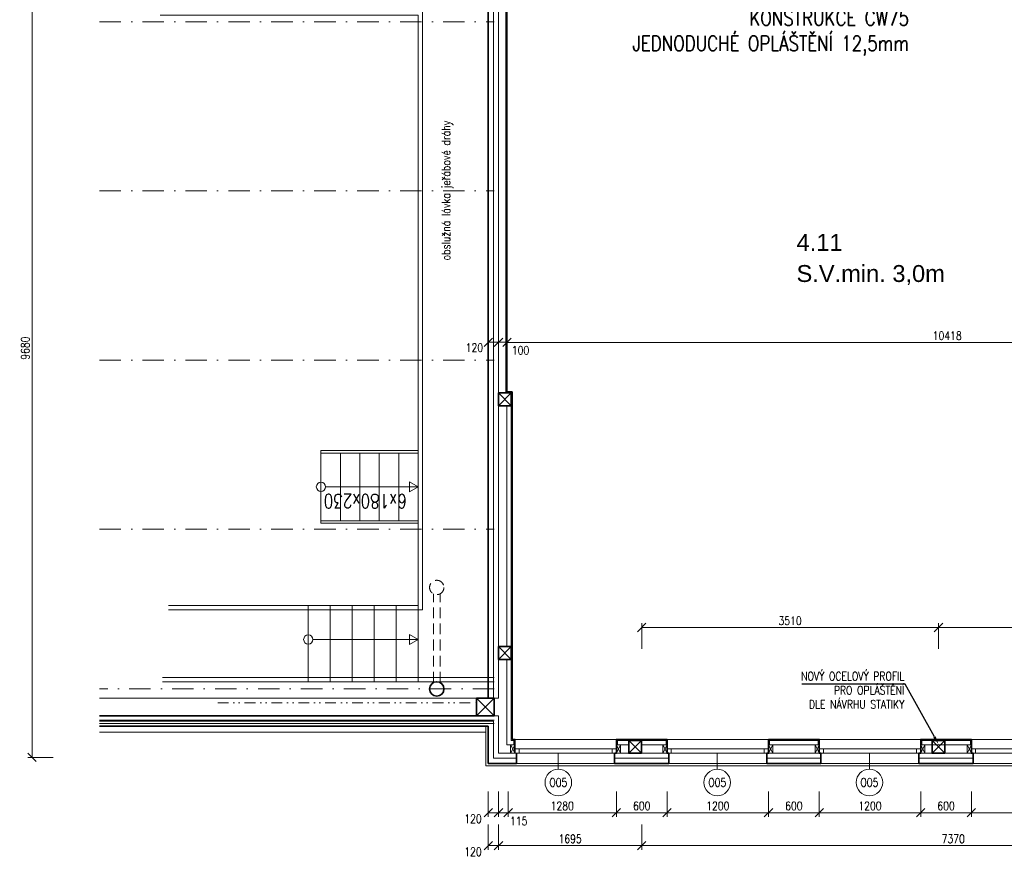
# Model space of a CAD drawing. Header units: millimetres. Extents: x -485339 to 350584, y -1189934 to 0.
# Tile 41 of 178: x -76119 to -64471, y -1158297 to -1148392. Entities that reach past the tile are written whole.
import ezdxf
from ezdxf import colors
from ezdxf.entities.mleader import LeaderData, LeaderLine
from ezdxf.enums import TextEntityAlignment as Align
from ezdxf.math import Vec2, Vec3

# ---------------------------------------------------------------- set-up
doc = ezdxf.new("R2010")
doc.units = ezdxf.units.MM
doc.header["$LTSCALE"] = 10
for name, pattern in [('DASHDOT', [25.4, 12.7, -6.35, 0, -6.35]), ('DĚLICÍ2', [15.875, 6.35, -3.175, 0, -3.175, 0, -3.175]), ('ČÁRKOVANÁ2', [9.525, 6.35, -3.175])]:
    doc.linetypes.add(name, pattern=pattern)
doc.layers.get('Defpoints').update_dxf_attribs({"color": 201})
for name, color, linetype, lineweight in [('N_kóty', 10, 'Continuous', 18), ('N_okna', 10, 'Continuous', 18), ('N_okna_konst_prof', 10, 'Continuous', 18), ('N_popis', 10, 'Continuous', 18), ('N_popis_otvory', 10, 'Continuous', 18), ('N_čáry_obrys', 10, 'Continuous', 35), ('N_čáry_obv.plášt', 212, 'Continuous', 18), ('N_čáry_obv.plášt_obrys', 212, 'Continuous', 35), ('N_čáry_plné', 10, 'Continuous', 18), ('St_kóty', 132, 'Continuous', 18), ('St_lehký obvodový plášť', 152, 'Continuous', 18), ('St_plocha_místnosti', 250, 'Continuous', 18), ('St_popis', 250, 'Continuous', 18), ('St_sloupy_konstrukce haly', 5, 'Continuous', 35), ('St_sloupy_opláštění_půdorys', 25, 'Continuous', 35), ('St_čáry_nad', 250, 'DĚLICÍ2', 18), ('St_čáry_osy', 250, 'DASHDOT', 18), ('St_čáry_plné', 250, 'Continuous', 18), ('St_čáry_pod', 250, 'ČÁRKOVANÁ2', 18)]:
    doc.layers.add(name, color=color, linetype=linetype, lineweight=lineweight)
doc.layers.add('St_plocha_místn', color=140, linetype='Continuous', lineweight=18, plot=False)
doc.styles.add('Andy', font='arial.ttf')
doc.styles.get("Standard").update_dxf_attribs({"font": 'simplex.shx', "width": 0.8})
doc.linetypes.add('ZIGZAG', pattern='A,0.00254,-5.08,[131,ltypeshp.shx,S=5.08,R=0,X=-5.08,Y=0],-10.16,[131,ltypeshp.shx,S=5.08,R=180,X=5.08,Y=0],-5.08', length=20.32254)
doc.dimstyles.new('stavebníM50 vnitřní', dxfattribs={"dimtxt": 100, "dimasz": 100, "dimexe": 50, "dimexo": 100, "dimgap": 30, "dimtad": 1, "dimdec": 0, "dimtxsty": 'Standard', "dimblk": 'OBLIQUE', "dimcen": 2.5, "dimclrd": 256, "dimclre": 256, "dimclrt": 256, "dimadec": 0, "dimazin": 0, "dimtfac": 1, "dimtdec": 0, "dimtmove": 2, "dimatfit": 2, "dimldrblk": 'OBLIQUE', "dimfxl": 250, "dimfxlon": 1, "dimlwd": -1, "dimlwe": -1, "dimarcsym": 0})

# ---------------------------------------------------------------- blocks, each defined once
blk = doc.blocks.new('G$CBB62DE26')
at = {"layer": 'St_sloupy_opláštění_půdorys', "color": 0, "ltscale": 2}
blk.add_lwpolyline([(-75, -150), (75, -150), (75, 0), (-75, 0)], close=True, dxfattribs=at)
for points in [[(-75, 0), (75, -150)], [(75, 0), (-75, -150)]]:
    blk.add_lwpolyline(points, dxfattribs=at)
blk = doc.blocks.new('G$C0F2906C7')
at = {"layer": 'St_sloupy_opláštění_půdorys', "ltscale": 2}
blk.add_lwpolyline([(-105, -105), (105, -105), (105, 105), (-105, 105)], close=True, dxfattribs=at)
for points in [[(-105, 105), (105, -105)], [(105, 105), (-105, -105)]]:
    blk.add_lwpolyline(points, dxfattribs=at)
blk = doc.blocks.new('_OBLIQUE')
at = {"color": 0, "linetype": 'ByBlock'}
blk.add_line((-0.5, -0.5), (0.5, 0.5), dxfattribs=at)
blk = doc.blocks.new('*D6530')
at = {"layer": 'Defpoints', "color": 0}
for p in [(-64860, -1157091), (-63660, -1157116), (-64860, -1157770)]:
    blk.add_point(p, dxfattribs=at)
at = {"layer": 'St_kóty'}
for p, q in [((-64860, -1157520), (-64860, -1157820)), ((-63660, -1157520), (-63660, -1157820)), ((-63660, -1157770), (-64860, -1157770))]:
    blk.add_line(p, q, dxfattribs=at)
at = {"layer": 'St_kóty', "linetype": 'ByBlock', "xscale": 100, "yscale": 100, "zscale": 100, "rotation": 180}
blk.add_blockref('_OBLIQUE', (-64860, -1157770), dxfattribs=at)
at = {"layer": 'St_kóty', "linetype": 'ByBlock', "xscale": 100, "yscale": 100, "zscale": 100}
blk.add_blockref('_OBLIQUE', (-63660, -1157770), dxfattribs=at)
at = {"layer": 'St_kóty', "insert": (-64260, -1157690), "char_height": 100, "attachment_point": 5}
blk.add_mtext('1200', dxfattribs=at)
blk = doc.blocks.new('*D6531')
at = {"layer": 'Defpoints', "color": 0}
for p in [(-65460, -1157091), (-64860, -1157091), (-65460, -1157770)]:
    blk.add_point(p, dxfattribs=at)
at = {"layer": 'St_kóty'}
for p, q in [((-65460, -1157520), (-65460, -1157820)), ((-64860, -1157520), (-64860, -1157820)), ((-64860, -1157770), (-65460, -1157770))]:
    blk.add_line(p, q, dxfattribs=at)
at = {"layer": 'St_kóty', "linetype": 'ByBlock', "xscale": 100, "yscale": 100, "zscale": 100, "rotation": 180}
blk.add_blockref('_OBLIQUE', (-65460, -1157770), dxfattribs=at)
at = {"layer": 'St_kóty', "linetype": 'ByBlock', "xscale": 100, "yscale": 100, "zscale": 100}
blk.add_blockref('_OBLIQUE', (-64860, -1157770), dxfattribs=at)
at = {"layer": 'St_kóty', "insert": (-65160, -1157690), "char_height": 100, "attachment_point": 5}
blk.add_mtext('600', dxfattribs=at)
blk = doc.blocks.new('*D6532')
at = {"layer": 'Defpoints', "color": 0}
for p in [(-66660, -1157091), (-65460, -1157091), (-66660, -1157770)]:
    blk.add_point(p, dxfattribs=at)
at = {"layer": 'St_kóty'}
for p, q in [((-66660, -1157520), (-66660, -1157820)), ((-65460, -1157520), (-65460, -1157820)), ((-65460, -1157770), (-66660, -1157770))]:
    blk.add_line(p, q, dxfattribs=at)
at = {"layer": 'St_kóty', "linetype": 'ByBlock', "xscale": 100, "yscale": 100, "zscale": 100, "rotation": 180}
blk.add_blockref('_OBLIQUE', (-66660, -1157770), dxfattribs=at)
at = {"layer": 'St_kóty', "linetype": 'ByBlock', "xscale": 100, "yscale": 100, "zscale": 100}
blk.add_blockref('_OBLIQUE', (-65460, -1157770), dxfattribs=at)
at = {"layer": 'St_kóty', "insert": (-66060, -1157690), "char_height": 100, "attachment_point": 5}
blk.add_mtext('1200', dxfattribs=at)
blk = doc.blocks.new('*D6533')
at = {"layer": 'Defpoints', "color": 0}
for p in [(-67260, -1157091), (-66660, -1157091), (-67260, -1157770)]:
    blk.add_point(p, dxfattribs=at)
at = {"layer": 'St_kóty'}
for p, q in [((-67260, -1157520), (-67260, -1157820)), ((-66660, -1157520), (-66660, -1157820)), ((-66660, -1157770), (-67260, -1157770))]:
    blk.add_line(p, q, dxfattribs=at)
at = {"layer": 'St_kóty', "linetype": 'ByBlock', "xscale": 100, "yscale": 100, "zscale": 100, "rotation": 180}
blk.add_blockref('_OBLIQUE', (-67260, -1157770), dxfattribs=at)
at = {"layer": 'St_kóty', "linetype": 'ByBlock', "xscale": 100, "yscale": 100, "zscale": 100}
blk.add_blockref('_OBLIQUE', (-66660, -1157770), dxfattribs=at)
at = {"layer": 'St_kóty', "insert": (-66960, -1157690), "char_height": 100, "attachment_point": 5}
blk.add_mtext('600', dxfattribs=at)
blk = doc.blocks.new('*D6534')
at = {"layer": 'Defpoints', "color": 0}
for p in [(-68460, -1157091), (-67260, -1157091), (-68460, -1157770)]:
    blk.add_point(p, dxfattribs=at)
at = {"layer": 'St_kóty'}
for p, q in [((-68460, -1157520), (-68460, -1157820)), ((-67260, -1157520), (-67260, -1157820)), ((-67260, -1157770), (-68460, -1157770))]:
    blk.add_line(p, q, dxfattribs=at)
at = {"layer": 'St_kóty', "linetype": 'ByBlock', "xscale": 100, "yscale": 100, "zscale": 100, "rotation": 180}
blk.add_blockref('_OBLIQUE', (-68460, -1157770), dxfattribs=at)
at = {"layer": 'St_kóty', "linetype": 'ByBlock', "xscale": 100, "yscale": 100, "zscale": 100}
blk.add_blockref('_OBLIQUE', (-67260, -1157770), dxfattribs=at)
at = {"layer": 'St_kóty', "insert": (-67860, -1157690), "char_height": 100, "attachment_point": 5}
blk.add_mtext('1200', dxfattribs=at)
blk = doc.blocks.new('*D6535')
at = {"layer": 'Defpoints', "color": 0}
for p in [(-69060, -1157091), (-68460, -1157091), (-69060, -1157770)]:
    blk.add_point(p, dxfattribs=at)
at = {"layer": 'St_kóty'}
for p, q in [((-69060, -1157520), (-69060, -1157820)), ((-68460, -1157520), (-68460, -1157820)), ((-68460, -1157770), (-69060, -1157770))]:
    blk.add_line(p, q, dxfattribs=at)
at = {"layer": 'St_kóty', "linetype": 'ByBlock', "xscale": 100, "yscale": 100, "zscale": 100, "rotation": 180}
blk.add_blockref('_OBLIQUE', (-69060, -1157770), dxfattribs=at)
at = {"layer": 'St_kóty', "linetype": 'ByBlock', "xscale": 100, "yscale": 100, "zscale": 100}
blk.add_blockref('_OBLIQUE', (-68460, -1157770), dxfattribs=at)
at = {"layer": 'St_kóty', "insert": (-68760, -1157690), "char_height": 100, "attachment_point": 5}
blk.add_mtext('600', dxfattribs=at)
blk = doc.blocks.new('*D6536')
at = {"layer": 'Defpoints', "color": 0}
for p in [(-70340, -1157091), (-69060, -1157091), (-70340, -1157770)]:
    blk.add_point(p, dxfattribs=at)
at = {"layer": 'St_kóty'}
for p, q in [((-70340, -1157520), (-70340, -1157820)), ((-69060, -1157520), (-69060, -1157820)), ((-69060, -1157770), (-70340, -1157770))]:
    blk.add_line(p, q, dxfattribs=at)
at = {"layer": 'St_kóty', "linetype": 'ByBlock', "xscale": 100, "yscale": 100, "zscale": 100, "rotation": 180}
blk.add_blockref('_OBLIQUE', (-70340, -1157770), dxfattribs=at)
at = {"layer": 'St_kóty', "linetype": 'ByBlock', "xscale": 100, "yscale": 100, "zscale": 100}
blk.add_blockref('_OBLIQUE', (-69060, -1157770), dxfattribs=at)
at = {"layer": 'St_kóty', "insert": (-69700, -1157690), "char_height": 100, "attachment_point": 5}
blk.add_mtext('1280', dxfattribs=at)
blk = doc.blocks.new('*D6537')
at = {"layer": 'Defpoints', "color": 0}
for p in [(-70455, -1157066), (-70340, -1157091), (-70455, -1157770)]:
    blk.add_point(p, dxfattribs=at)
at = {"layer": 'St_kóty'}
for p, q in [((-70455, -1157520), (-70455, -1157820)), ((-70340, -1157520), (-70340, -1157820)), ((-70340, -1157770), (-70455, -1157770))]:
    blk.add_line(p, q, dxfattribs=at)
at = {"layer": 'St_kóty', "linetype": 'ByBlock', "xscale": 100, "yscale": 100, "zscale": 100, "rotation": 180}
blk.add_blockref('_OBLIQUE', (-70455, -1157770), dxfattribs=at)
at = {"layer": 'St_kóty', "linetype": 'ByBlock', "xscale": 100, "yscale": 100, "zscale": 100}
blk.add_blockref('_OBLIQUE', (-70340, -1157770), dxfattribs=at)
at = {"layer": 'St_kóty', "insert": (-70215, -1157868), "char_height": 100, "attachment_point": 5}
blk.add_mtext('115', dxfattribs=at)
blk = doc.blocks.new('*D6538')
at = {"layer": 'Defpoints', "color": 0}
for p in [(-70455, -1157066), (-68760, -1156991), (-68760, -1158159)]:
    blk.add_point(p, dxfattribs=at)
at = {"layer": 'St_kóty'}
for p, q in [((-70455, -1157909), (-70455, -1158209)), ((-68760, -1157909), (-68760, -1158209)), ((-70455, -1158159), (-68760, -1158159))]:
    blk.add_line(p, q, dxfattribs=at)
at = {"layer": 'St_kóty', "linetype": 'ByBlock', "xscale": 100, "yscale": 100, "zscale": 100, "rotation": 180}
blk.add_blockref('_OBLIQUE', (-70455, -1158159), dxfattribs=at)
at = {"layer": 'St_kóty', "linetype": 'ByBlock', "xscale": 100, "yscale": 100, "zscale": 100}
blk.add_blockref('_OBLIQUE', (-68760, -1158159), dxfattribs=at)
at = {"layer": 'St_kóty', "insert": (-69607, -1158079), "char_height": 100, "attachment_point": 5}
blk.add_mtext('1695', dxfattribs=at)
blk = doc.blocks.new('*D6539')
at = {"layer": 'Defpoints', "color": 0}
for p in [(-68760, -1156991), (-61390, -1156991), (-61390, -1158159)]:
    blk.add_point(p, dxfattribs=at)
at = {"layer": 'St_kóty'}
for p, q in [((-68760, -1157909), (-68760, -1158209)), ((-61390, -1157909), (-61390, -1158209)), ((-68760, -1158159), (-61390, -1158159))]:
    blk.add_line(p, q, dxfattribs=at)
at = {"layer": 'St_kóty', "linetype": 'ByBlock', "xscale": 100, "yscale": 100, "zscale": 100, "rotation": 180}
blk.add_blockref('_OBLIQUE', (-68760, -1158159), dxfattribs=at)
at = {"layer": 'St_kóty', "linetype": 'ByBlock', "xscale": 100, "yscale": 100, "zscale": 100}
blk.add_blockref('_OBLIQUE', (-61390, -1158159), dxfattribs=at)
at = {"layer": 'St_kóty', "insert": (-65075, -1158079), "char_height": 100, "attachment_point": 5}
blk.add_mtext('7370', dxfattribs=at)
blk = doc.blocks.new('*D6609')
at = {"layer": 'Defpoints', "color": 0}
for p in [(-70455, -1152276), (-70355, -1152207), (-70355, -1152276)]:
    blk.add_point(p, dxfattribs=at)
at = {"layer": 'St_kóty'}
for p, q in [((-70455, -1152207), (-70455, -1152157)), ((-70355, -1152207), (-70355, -1152157)), ((-70455, -1152207), (-70355, -1152207))]:
    blk.add_line(p, q, dxfattribs=at)
at = {"layer": 'St_kóty', "linetype": 'ByBlock', "xscale": 100, "yscale": 100, "zscale": 100, "rotation": 180}
blk.add_blockref('_OBLIQUE', (-70455, -1152207), dxfattribs=at)
at = {"layer": 'St_kóty', "linetype": 'ByBlock', "xscale": 100, "yscale": 100, "zscale": 100}
blk.add_blockref('_OBLIQUE', (-70355, -1152207), dxfattribs=at)
at = {"layer": 'St_kóty', "insert": (-70194, -1152302), "char_height": 100, "attachment_point": 5}
blk.add_mtext('100', dxfattribs=at)
blk = doc.blocks.new('*D6626')
at = {"layer": 'Defpoints', "color": 0}
for p in [(-75973, -1147436), (-70505, -1147436), (-70505, -1157116)]:
    blk.add_point(p, dxfattribs=at)
at = {"layer": 'St_kóty'}
for p, q in [((-75723, -1147436), (-76023, -1147436)), ((-75973, -1157116), (-75973, -1147436)), ((-75723, -1157116), (-76023, -1157116))]:
    blk.add_line(p, q, dxfattribs=at)
at = {"layer": 'St_kóty', "linetype": 'ByBlock', "xscale": 100, "yscale": 100, "zscale": 100}
for p, rotation in [((-75973, -1147436), 90), ((-75973, -1157116), 270)]:
    blk.add_blockref('_OBLIQUE', p, dxfattribs=dict(at, rotation=rotation))
at = {"layer": 'St_kóty', "insert": (-76053, -1152276), "char_height": 100, "attachment_point": 5, "rotation": 90}
blk.add_mtext('9680', dxfattribs=at)
blk = doc.blocks.new('G$C2A6251B2')
at = {"layer": 'St_lehký obvodový plášť', "color": 0, "ltscale": 2}
for points in [[(0, -50), (1200, -50), (1200, 0), (0, 0)], [(0, -50), (50, -50), (50, 0), (0, 0)], [(1200, -50), (1150, -50), (1150, 0), (1200, 0)]]:
    blk.add_lwpolyline(points, close=True, dxfattribs=at)
blk = doc.blocks.new('*D6921')
at = {"layer": 'Defpoints', "color": 0}
for p in [(-70575, -1156966), (-70455, -1156966), (-70455, -1157770)]:
    blk.add_point(p, dxfattribs=at)
at = {"layer": 'N_kóty'}
for p, q in [((-70575, -1157520), (-70575, -1157820)), ((-70455, -1157520), (-70455, -1157820)), ((-70575, -1157770), (-70455, -1157770))]:
    blk.add_line(p, q, dxfattribs=at)
at = {"layer": 'N_kóty', "linetype": 'ByBlock', "xscale": 100, "yscale": 100, "zscale": 100, "rotation": 180}
blk.add_blockref('_OBLIQUE', (-70575, -1157770), dxfattribs=at)
at = {"layer": 'N_kóty', "linetype": 'ByBlock', "xscale": 100, "yscale": 100, "zscale": 100}
blk.add_blockref('_OBLIQUE', (-70455, -1157770), dxfattribs=at)
at = {"layer": 'N_kóty', "insert": (-70756, -1157842), "char_height": 100, "attachment_point": 5}
blk.add_mtext('120', dxfattribs=at)
blk = doc.blocks.new('*D6922')
at = {"layer": 'Defpoints', "color": 0}
for p in [(-70575, -1157356), (-70455, -1157356), (-70455, -1158159)]:
    blk.add_point(p, dxfattribs=at)
at = {"layer": 'N_kóty'}
for p, q in [((-70575, -1157909), (-70575, -1158209)), ((-70455, -1157909), (-70455, -1158209)), ((-70575, -1158159), (-70455, -1158159))]:
    blk.add_line(p, q, dxfattribs=at)
at = {"layer": 'N_kóty', "linetype": 'ByBlock', "xscale": 100, "yscale": 100, "zscale": 100, "rotation": 180}
blk.add_blockref('_OBLIQUE', (-70575, -1158159), dxfattribs=at)
at = {"layer": 'N_kóty', "linetype": 'ByBlock', "xscale": 100, "yscale": 100, "zscale": 100}
blk.add_blockref('_OBLIQUE', (-70455, -1158159), dxfattribs=at)
at = {"layer": 'N_kóty', "insert": (-70756, -1158232), "char_height": 100, "attachment_point": 5}
blk.add_mtext('120', dxfattribs=at)
blk = doc.blocks.new('*D6923')
at = {"layer": 'Defpoints', "color": 0}
for p in [(-70575, -1152207), (-70575, -1152207), (-70455, -1152207)]:
    blk.add_point(p, dxfattribs=at)
at = {"layer": 'N_kóty'}
for p, q in [((-70575, -1152107), (-70575, -1152157)), ((-70455, -1152107), (-70455, -1152157)), ((-70455, -1152207), (-70575, -1152207))]:
    blk.add_line(p, q, dxfattribs=at)
at = {"layer": 'N_kóty', "linetype": 'ByBlock', "xscale": 100, "yscale": 100, "zscale": 100, "rotation": 180}
blk.add_blockref('_OBLIQUE', (-70575, -1152207), dxfattribs=at)
at = {"layer": 'N_kóty', "linetype": 'ByBlock', "xscale": 100, "yscale": 100, "zscale": 100}
blk.add_blockref('_OBLIQUE', (-70455, -1152207), dxfattribs=at)
at = {"layer": 'N_kóty', "insert": (-70739, -1152270), "char_height": 100, "attachment_point": 5}
blk.add_mtext('120', dxfattribs=at)
blk = doc.blocks.new('*D7584')
at = {"layer": 'Defpoints', "color": 0}
for p in [(-70355, -1152207), (-70355, -1152208), (-59937, -1152208)]:
    blk.add_point(p, dxfattribs=at)
at = {"layer": 'St_kóty'}
for p, q in [((-59937, -1152108), (-59937, -1152158)), ((-70355, -1152208), (-70355, -1152258)), ((-59937, -1152208), (-70355, -1152208))]:
    blk.add_line(p, q, dxfattribs=at)
at = {"layer": 'St_kóty', "linetype": 'ByBlock', "xscale": 100, "yscale": 100, "zscale": 100, "rotation": 180}
blk.add_blockref('_OBLIQUE', (-70355, -1152208), dxfattribs=at)
at = {"layer": 'St_kóty', "linetype": 'ByBlock', "xscale": 100, "yscale": 100, "zscale": 100}
blk.add_blockref('_OBLIQUE', (-59937, -1152208), dxfattribs=at)
at = {"layer": 'St_kóty', "insert": (-65146, -1152128), "char_height": 100, "attachment_point": 5}
blk.add_mtext('10418', dxfattribs=at)
blk = doc.blocks.new('*D8020')
at = {"layer": 'Defpoints', "color": 0}
for p in [(-61390, -1155580), (-65250, -1156916), (-61390, -1157909)]:
    blk.add_point(p, dxfattribs=at)
at = {"layer": 'N_kóty'}
for p, q in [((-65250, -1155830), (-65250, -1155530)), ((-61390, -1155830), (-61390, -1155530)), ((-65250, -1155580), (-61390, -1155580))]:
    blk.add_line(p, q, dxfattribs=at)
at = {"layer": 'N_kóty', "linetype": 'ByBlock', "xscale": 100, "yscale": 100, "zscale": 100, "rotation": 180}
blk.add_blockref('_OBLIQUE', (-65250, -1155580), dxfattribs=at)
at = {"layer": 'N_kóty', "linetype": 'ByBlock', "xscale": 100, "yscale": 100, "zscale": 100}
blk.add_blockref('_OBLIQUE', (-61390, -1155580), dxfattribs=at)
at = {"layer": 'N_kóty', "insert": (-63320, -1155500), "char_height": 100, "attachment_point": 5}
blk.add_mtext('3860', dxfattribs=at)
blk = doc.blocks.new('*D8021')
at = {"layer": 'Defpoints', "color": 0}
for p in [(-68760, -1155580), (-65250, -1156916), (-68760, -1157909)]:
    blk.add_point(p, dxfattribs=at)
at = {"layer": 'N_kóty'}
for p, q in [((-68760, -1155830), (-68760, -1155530)), ((-65250, -1155830), (-65250, -1155530)), ((-65250, -1155580), (-68760, -1155580))]:
    blk.add_line(p, q, dxfattribs=at)
at = {"layer": 'N_kóty', "linetype": 'ByBlock', "xscale": 100, "yscale": 100, "zscale": 100, "rotation": 180}
blk.add_blockref('_OBLIQUE', (-68760, -1155580), dxfattribs=at)
at = {"layer": 'N_kóty', "linetype": 'ByBlock', "xscale": 100, "yscale": 100, "zscale": 100}
blk.add_blockref('_OBLIQUE', (-65250, -1155580), dxfattribs=at)
at = {"layer": 'N_kóty', "insert": (-67005, -1155500), "char_height": 100, "attachment_point": 5}
blk.add_mtext('3510', dxfattribs=at)

msp = doc.modelspace()

# ---------------------------------------------------------------- linework, layer by layer
at = {"layer": 'N_okna_konst_prof'}
for points in [[(-70310.1, -1156966.2), (-70354.4, -1156966.2)], [(-68914.1, -1156966.2), (-69010.1, -1156966.2)], [(-68510.1, -1156966.2), (-68764.1, -1156966.2)], [(-67247.6, -1156966.2), (-67247.6, -1156915.7), (-66672.6, -1156915.7), (-66672.6, -1156966.2)], [(-66710.1, -1156966.2), (-67210.1, -1156966.2)], [(-65447.6, -1156966.2), (-65447.6, -1156915.7), (-64872.6, -1156915.7), (-64872.6, -1156966.2)], [(-65410.1, -1156966.2), (-64910.1, -1156966.2)]]:
    msp.add_lwpolyline(points, dxfattribs=at)
at = {"layer": 'N_popis_otvory'}
for points in [[(-69746.8, -1157254.9), (-69746.8, -1157066.2)], [(-67866.8, -1157254.9), (-67866.8, -1157066.2)], [(-66066.8, -1157254.9), (-66066.8, -1157066.2)]]:
    msp.add_lwpolyline(points, dxfattribs=at)
for centre in [(-69746.8, -1157412.2), (-67866.8, -1157412.2), (-66066.8, -1157412.2)]:
    msp.add_circle(centre, 157.3, dxfattribs=at)
at = {"layer": 'N_čáry_obrys'}
for points in [[(-70354.9, -1152793.7), (-70354.9, -1147436.2)], [(-70291.9, -1152793.7), (-70354.9, -1152793.7)], [(-70291.9, -1156903.2), (-70291.9, -1152793.7)], [(-70260.1, -1157066.2), (-70260.1, -1156903.2), (-70291.9, -1156903.2)], [(-69080.1, -1157066.2), (-69060.1, -1157066.2), (-69060.1, -1156903.2), (-68685.1, -1156903.2)], [(-68685.1, -1156903.2), (-68460.1, -1156903.2), (-68460.1, -1157066.2), (-68440.1, -1157066.2)], [(-67280.1, -1157066.2), (-67260.1, -1157066.2), (-67260.1, -1156903.2), (-67260.1, -1156903.2)], [(-67260.1, -1156903.2), (-66660.1, -1156903.2), (-66660.1, -1157066.2), (-66640.1, -1157066.2)], [(-65480.1, -1157066.2), (-65460.1, -1157066.2), (-65460.1, -1156903.2), (-64860.1, -1156903.2)], [(-64860.1, -1156903.2), (-64860.1, -1156903.2), (-64860.1, -1157066.2), (-64840.1, -1157066.2)]]:
    msp.add_lwpolyline(points, dxfattribs=at)
at = {"layer": 'N_čáry_obv.plášt', "linetype": 'ZIGZAG'}
for p, q in [((-70514.9, -1156416.2), (-70514.9, -1147416.2)), ((-70514.9, -1156626.2), (-70514.9, -1156616.2)), ((-70514.9, -1157126.2), (-70514.9, -1156686.2)), ((-70514.9, -1157126.2), (-70240.1, -1157126.2))]:
    msp.add_line(p, q, dxfattribs=at)
at = {"layer": 'N_čáry_obv.plášt', "ltscale": 2}
for p, q in [((-70454.9, -1156416.2), (-70454.9, -1147436.2)), ((-70454.9, -1157066.2), (-70454.9, -1156626.2)), ((-70454.9, -1157066.2), (-70240.1, -1157066.2))]:
    msp.add_line(p, q, dxfattribs=at)
at = {"layer": 'N_čáry_obv.plášt'}
for p, q in [((-69080.1, -1157066.2), (-68440.1, -1157066.2)), ((-67330.1, -1157066.2), (-66690.1, -1157066.2)), ((-65480.1, -1157066.2), (-64840.1, -1157066.2))]:
    msp.add_line(p, q, dxfattribs=at)
for points in [[(-70574.9, -1147436.2), (-70574.9, -1156416.2)], [(-70574.9, -1156416.2), (-70454.9, -1156416.2)], [(-70574.9, -1157186.2), (-59678.3, -1157186.2)]]:
    msp.add_lwpolyline(points, dxfattribs=at)
at = {"layer": 'N_čáry_obv.plášt', "ltscale": 2}
msp.add_lwpolyline([(-75174.3, -1156626.2), (-70454.9, -1156626.2)], dxfattribs=at)
at = {"layer": 'N_čáry_obv.plášt', "linetype": 'ZIGZAG'}
for points in [[(-75174.3, -1156686.2), (-70514.9, -1156686.2)], [(-69080.1, -1157126.2), (-68440.1, -1157126.2)], [(-67280.1, -1157126.2), (-66640.1, -1157126.2)], [(-65480.1, -1157126.2), (-64840.1, -1157126.2)]]:
    msp.add_lwpolyline(points, dxfattribs=at)
at = {"layer": 'N_čáry_obv.plášt_obrys'}
msp.add_line((-70575.6, -1156416.2), (-70574.9, -1147436.2), dxfattribs=at)
at = {"layer": 'N_čáry_obv.plášt_obrys', "ltscale": 2}
for p, q in [((-70574.9, -1157186.2), (-70574.9, -1156746.2)), ((-70240.8, -1157066.2), (-70240.8, -1157186.2)), ((-69080.8, -1157186.2), (-69080.8, -1157066.2)), ((-68440.8, -1157066.2), (-68440.8, -1157186.2)), ((-67280.8, -1157066.2), (-67280.8, -1157186.2)), ((-66640.8, -1157066.2), (-66640.8, -1157186.2)), ((-65480.8, -1157066.2), (-65480.8, -1157186.2)), ((-64840.8, -1157066.2), (-64840.8, -1157186.2)), ((-70575.6, -1157186.2), (-70240.8, -1157186.2)), ((-68440.8, -1157186.2), (-69080.8, -1157186.2)), ((-66640.8, -1157186.2), (-67280.8, -1157186.2)), ((-64840.8, -1157186.2), (-65480.8, -1157186.2))]:
    msp.add_line(p, q, dxfattribs=at)
at = {"layer": 'N_čáry_obv.plášt_obrys'}
msp.add_lwpolyline([(-70715.6, -1156626.2), (-75175, -1156626.2)], dxfattribs=at)
at = {"layer": 'N_čáry_obv.plášt_obrys', "ltscale": 2}
msp.add_lwpolyline([(-75175, -1156746.2), (-70575.6, -1156746.2)], dxfattribs=at)
at = {"layer": 'N_čáry_plné', "ltscale": 2}
for p in [(-70604.9, -1156746.2), (-59624.9, -1157216.2)]:
    msp.add_line(p, (-70604.9, -1157216.2), dxfattribs=at)
for points in [[(-70367.4, -1152806.2), (-70367.4, -1147436.2)], [(-70354.4, -1152806.2), (-70354.4, -1152793.7)], [(-70304.4, -1156915.7), (-70304.4, -1152793.7)], [(-70354.4, -1155806.2), (-70354.4, -1152956.2)], [(-70354.4, -1156966.2), (-70354.4, -1155956.2)], [(-75174.3, -1156816.2), (-70604.9, -1156816.2)], [(-70272.6, -1156966.2), (-70272.6, -1156915.7), (-70304.4, -1156915.7)], [(-69060.1, -1156903.2), (-70291.9, -1156903.2)], [(-69047.6, -1156966.2), (-69047.6, -1156915.7), (-68685.1, -1156915.7)], [(-68685.1, -1156915.7), (-68472.6, -1156915.7), (-68472.6, -1156966.2)], [(-67124.9, -1156903.2), (-68460.1, -1156903.2)], [(-64860.1, -1156903.2), (-67260.1, -1156903.2)], [(-59936.3, -1156903.2), (-64993.3, -1156903.2)]]:
    msp.add_lwpolyline(points, dxfattribs=at)
at = {"layer": 'St_lehký obvodový plášť', "ltscale": 2}
for points in [[(-75174.3, -1156626.2), (-70504.9, -1156626.2)], [(-75174.3, -1156676.2), (-70504.9, -1156676.2)]]:
    msp.add_lwpolyline(points, dxfattribs=at)
at = {"layer": 'St_plocha_místn'}
msp.add_lwpolyline([(-70291.9, -1156903.2), (-59936.3, -1156903.2), (-59936.3, -1147348.7), (-68726.6, -1147348.7), (-68726.6, -1146936.2), (-70354.9, -1146936.2), (-70354.9, -1152793.7), (-70291.9, -1152793.7)], close=True, dxfattribs=at)
at = {"layer": 'St_sloupy_konstrukce haly', "ltscale": 2}
msp.add_circle((-71184.9, -1156306.2), 85, dxfattribs=at)
at = {"layer": 'St_čáry_nad', "ltscale": 2}
msp.add_lwpolyline([(-73774.9, -1156471.2), (-70714.9, -1156471.2)], dxfattribs=at)
at = {"layer": 'St_čáry_osy', "ltscale": 2}
for points in [[(-75174.3, -1148416.2), (-70504.9, -1148416.2)], [(-75174.3, -1150416.2), (-70504.9, -1150416.2)], [(-75174.3, -1152416.2), (-70504.9, -1152416.2)], [(-75174.3, -1154416.2), (-70504.9, -1154416.2)], [(-70504.9, -1156306.2), (-75174.3, -1156306.2)]]:
    msp.add_lwpolyline(points, dxfattribs=at)
at = {"layer": 'St_čáry_plné', "ltscale": 2}
for p, q in [((-72554.9, -1153486.2), (-71404.9, -1153486.2)), ((-71504.9, -1153516.2), (-71404.9, -1153516.2)), ((-71404.9, -1153516.2), (-71404.9, -1154316.2)), ((-72554.9, -1154346.2), (-71404.9, -1154346.2)), ((-71504.9, -1154316.2), (-71404.9, -1154316.2))]:
    msp.add_line(p, q, dxfattribs=at)
for points in [[(-74454.9, -1148336.2), (-71404.9, -1148336.2), (-71404.9, -1155321.2), (-74360.1, -1155321.2)], [(-74404.9, -1148286.2), (-71354.9, -1148286.2), (-71354.9, -1155371.2), (-74360.1, -1155371.2)], [(-72554.9, -1153486.2), (-72554.9, -1154346.2)], [(-72324.9, -1153516.2), (-72554.9, -1153516.2), (-72554.9, -1154316.2), (-72324.9, -1154316.2)], [(-72094.9, -1153516.2), (-72324.9, -1153516.2), (-72324.9, -1154316.2), (-72094.9, -1154316.2)], [(-71864.9, -1153516.2), (-72094.9, -1153516.2), (-72094.9, -1154316.2), (-71864.9, -1154316.2)], [(-71634.9, -1153516.2), (-71864.9, -1153516.2), (-71864.9, -1154316.2), (-71634.9, -1154316.2)], [(-71404.9, -1153516.2), (-71634.9, -1153516.2), (-71634.9, -1154316.2), (-71404.9, -1154316.2)], [(-72500.3, -1153916.2), (-71404.9, -1153916.2)], [(-72704.9, -1156221.2), (-72704.9, -1155321.2)], [(-72444.9, -1156221.2), (-72444.9, -1155321.2)], [(-72184.9, -1156221.2), (-72184.9, -1155321.2)], [(-71924.9, -1156221.2), (-71924.9, -1155321.2)], [(-71664.9, -1156221.2), (-71664.9, -1155321.2)], [(-71404.9, -1156221.2), (-71404.9, -1155321.2)], [(-72650.3, -1155721.2), (-71404.9, -1155721.2)], [(-70504.9, -1156171.2), (-74428.1, -1156171.2)], [(-70504.9, -1156221.2), (-74428.1, -1156221.2)], [(-75174.3, -1156416.2), (-70504.9, -1156416.2)], [(-75174.3, -1156716.2), (-70504.9, -1156716.2)]]:
    msp.add_lwpolyline(points, dxfattribs=at)
for points in [[(-71404.9, -1153916.2), (-71506.3, -1153857.6), (-71506.3, -1153974.7)], [(-71404.9, -1155721.2), (-71506.3, -1155662.6), (-71506.3, -1155779.7)]]:
    msp.add_lwpolyline(points, close=True, dxfattribs=at)
at = {"layer": 'St_čáry_plné'}
for points in [[(-70310.8, -1157066.2), (-70260.8, -1157066.2), (-70260.8, -1156966.2), (-70310.8, -1156966.2)], [(-69060.1, -1157066.2), (-69010.1, -1157066.2), (-69010.1, -1156966.2), (-69060.1, -1156966.2)], [(-68510.1, -1157066.2), (-68460.1, -1157066.2), (-68460.1, -1156966.2), (-68510.1, -1156966.2)], [(-67260.1, -1157066.2), (-67210.1, -1157066.2), (-67210.1, -1156966.2), (-67260.1, -1156966.2)], [(-66710.1, -1157066.2), (-66660.1, -1157066.2), (-66660.1, -1156966.2), (-66710.1, -1156966.2)], [(-65460.1, -1157066.2), (-65410.1, -1157066.2), (-65410.1, -1156966.2), (-65460.1, -1156966.2)], [(-64910.1, -1157066.2), (-64860.1, -1157066.2), (-64860.1, -1156966.2), (-64910.1, -1156966.2)]]:
    msp.add_lwpolyline(points, close=True, dxfattribs=at)
for points in [[(-70310.1, -1156966.2), (-70260.1, -1157066.2)], [(-70260.1, -1156966.2), (-70310.1, -1157066.2)], [(-69060.1, -1156966.2), (-69010.1, -1157066.2)], [(-69010.1, -1156966.2), (-69060.1, -1157066.2)], [(-68510.1, -1156966.2), (-68460.1, -1157066.2)], [(-68460.1, -1156966.2), (-68510.1, -1157066.2)], [(-67260.1, -1156966.2), (-67210.1, -1157066.2)], [(-67210.1, -1156966.2), (-67260.1, -1157066.2)], [(-66710.1, -1156966.2), (-66660.1, -1157066.2)], [(-66660.1, -1156966.2), (-66710.1, -1157066.2)], [(-65460.1, -1156966.2), (-65410.1, -1157066.2)], [(-65410.1, -1156966.2), (-65460.1, -1157066.2)], [(-64910.1, -1156966.2), (-64860.1, -1157066.2)], [(-64860.1, -1156966.2), (-64910.1, -1157066.2)]]:
    msp.add_lwpolyline(points, dxfattribs=at)
at = {"layer": 'St_čáry_plné', "ltscale": 2}
for centre in [(-72554.9, -1153916.2), (-72704.9, -1155721.2)]:
    msp.add_circle(centre, 54.6, dxfattribs=at)
at = {"layer": 'St_čáry_pod', "color": 250, "lineweight": 18, "ltscale": 2}
for points in [[(-71224.9, -1156231.2), (-71224.9, -1155181.2)], [(-71144.9, -1156231.2), (-71144.9, -1155181.2)]]:
    msp.add_lwpolyline(points, dxfattribs=at)
at = {"layer": 'St_čáry_pod', "ltscale": 2}
msp.add_circle((-71184.9, -1155106.2), 85, dxfattribs=at)

# ---------------------------------------------------------------- block references
at = {"layer": 'N_okna', "ltscale": 2, "rotation": 180}
for p in [(-69060.8, -1157066.2), (-67260.8, -1157066.2), (-65460.8, -1157066.2), (-63660.8, -1157066.2)]:
    msp.add_blockref('G$C2A6251B2', p, dxfattribs=at)
at = {"layer": 'N_čáry_obrys', "ltscale": 2, "rotation": 90}
msp.add_blockref('G$CBB62DE26', (-65325.3, -1156991.2), dxfattribs=at)
at = {"layer": 'St_sloupy_opláštění_půdorys', "ltscale": 2, "rotation": 90}
for name, p in [('G$CBB62DE26', (-70454.9, -1152881.2)), ('G$CBB62DE26', (-70454.9, -1155881.2)), ('G$C0F2906C7', (-70609.9, -1156521.2)), ('G$CBB62DE26', (-68914.1, -1156991.2))]:
    msp.add_blockref(name, p, dxfattribs=at)

# ---------------------------------------------------------------- texts
at = {"layer": 'N_popis_otvory', "width": 0.8}
for p in [(-69746.8, -1157412.2), (-67866.8, -1157412.2), (-66066.8, -1157412.2)]:
    msp.add_text('O05', height=100, dxfattribs=at).set_placement(p, align=Align.MIDDLE_CENTER)
at = {"layer": 'St_plocha_místnosti', "ltscale": 2, "style": 'Andy'}
for s, p in [('4.11', (-66928.6, -1151125.3)), ('S.V.min. 3,0m', (-66928.6, -1151493.3))]:
    msp.add_text(s, height=200, dxfattribs=at).set_placement(p)
at = {"layer": 'St_popis', "ltscale": 2, "width": 0.8}
for s, height, rotation, p in [('obslužná lávka jeřábové dráhy', 100, 90, (-71025.4, -1151238.4)), ('6x180x230', 165, 180, (-71537.3, -1154001.5))]:
    msp.add_text(s, height=height, rotation=rotation, dxfattribs=at).set_placement(p)

# ---------------------------------------------------------------- dimensions: what is measured, and where the dimension line sits
at = {"layer": 'N_kóty'}
for base, p1, p2, picture, middle in [((-70574.9, -1152207.5), (-70454.9, -1152207.5), (-70574.9, -1152207.5), '*D6923', (-70738.8, -1152270.5)), ((-70454.9, -1157769.6), (-70574.9, -1156966.2), (-70454.9, -1156966.2), '*D6921', (-70756.4, -1157842.2)), ((-70454.9, -1158159), (-70574.9, -1157355.6), (-70454.9, -1157355.6), '*D6922', (-70756.4, -1158231.7))]:
    dim = msp.add_linear_dim(base=base, p1=p1, p2=p2, dimstyle='stavebníM50 vnitřní', dxfattribs=at)
    dim.commit()
    dim.dimension.update_dxf_attribs({"geometry": picture, "text_midpoint": middle, "dimtype": 160})
for base, p2, picture, middle in [((-68760.1, -1155579.8), (-68760.1, -1157909), '*D8021', (-67005.2, -1155499.8)), ((-61390.3, -1155579.8), (-61390.3, -1157909), '*D8020', (-63320.3, -1155499.8))]:
    dim = msp.add_linear_dim(base=base, p1=(-65250.3, -1156916.2), p2=p2, dimstyle='stavebníM50 vnitřní', override={"dimtxsty": 'Standard', "dimldrblk": 'OBLIQUE'}, dxfattribs=at)
    dim.commit()
    dim.dimension.update_dxf_attribs({"geometry": picture, "text_midpoint": middle})
at = {"layer": 'St_kóty'}
dim = msp.add_linear_dim(base=(-75973, -1147436.2), p1=(-70504.9, -1157116.2), p2=(-70504.9, -1147436.2), angle=90, dimstyle='stavebníM50 vnitřní', dxfattribs=at)
dim.commit()
dim.dimension.update_dxf_attribs({"geometry": '*D6626', "text_midpoint": (-76053, -1152276.2)})
dim = msp.add_linear_dim(base=(-70354.9, -1152207.5), p1=(-59936.7, -1152207.5), p2=(-70354.9, -1152207.5), dimstyle='stavebníM50 vnitřní', override={"dimtxsty": 'Standard', "dimldrblk": 'OBLIQUE'}, dxfattribs=at)
dim.commit()
dim.dimension.update_dxf_attribs({"geometry": '*D7584', "text_midpoint": (-65145.8, -1152127.5)})
for base, p1, p2, picture, middle in [((-70354.9, -1152207.5), (-70454.9, -1152276.2), (-70354.9, -1152276.2), '*D6609', (-70193.6, -1152302.4)), ((-70454.9, -1157769.6), (-70340.1, -1157091.2), (-70454.9, -1157066.2), '*D6537', (-70214.6, -1157868))]:
    dim = msp.add_linear_dim(base=base, p1=p1, p2=p2, dimstyle='stavebníM50 vnitřní', dxfattribs=at)
    dim.commit()
    dim.dimension.update_dxf_attribs({"geometry": picture, "text_midpoint": middle, "dimtype": 160})
for base, p1, p2, picture, middle in [((-68760.1, -1158159), (-70454.9, -1157066.2), (-68760.1, -1156991.2), '*D6538', (-69607.5, -1158079)), ((-70340.1, -1157769.6), (-69060.1, -1157091.2), (-70340.1, -1157091.2), '*D6536', (-69700.1, -1157689.6)), ((-69060.1, -1157769.6), (-68460.1, -1157091.2), (-69060.1, -1157091.2), '*D6535', (-68760.1, -1157689.6)), ((-61390.3, -1158159), (-68760.1, -1156991.2), (-61390.3, -1156991.2), '*D6539', (-65075.2, -1158079)), ((-68460.1, -1157769.6), (-67260.1, -1157091.2), (-68460.1, -1157091.2), '*D6534', (-67860.1, -1157689.6)), ((-67260.1, -1157769.6), (-66660.1, -1157091.2), (-67260.1, -1157091.2), '*D6533', (-66960.1, -1157689.6)), ((-66660.1, -1157769.6), (-65460.1, -1157091.2), (-66660.1, -1157091.2), '*D6532', (-66060.1, -1157689.6)), ((-65460.1, -1157769.6), (-64860.1, -1157091.2), (-65460.1, -1157091.2), '*D6531', (-65160.1, -1157689.6)), ((-64860.1, -1157769.6), (-63660.1, -1157116.2), (-64860.1, -1157091.2), '*D6530', (-64260.1, -1157689.6))]:
    dim = msp.add_linear_dim(base=base, p1=p1, p2=p2, dimstyle='stavebníM50 vnitřní', dxfattribs=at)
    dim.commit()
    dim.dimension.update_dxf_attribs({"geometry": picture, "text_midpoint": middle})

# ---------------------------------------------------------------- leaders
at = {"layer": 'N_popis'}
ml = msp.add_multileader_mtext('Standard', dxfattribs=at)
ml.set_content('SDK OPLÁŠTĚNÍ\\PJEDNODUCHÁ OCELOVÁ \\PKONSTRUKCE CW75\\PJEDNODUCHÉ OPLÁŠTĚNÍ 12,5mm')
ml.set_leader_properties()
ml.build(insert=Vec2(0, 0))
ml.multileader.update_dxf_attribs({"text_left_attachment_type": 6, "text_right_attachment_type": 6, "arrow_head_size": 180})
ctx = ml.context
ctx.base_point, ctx.char_height, ctx.arrow_head_size, ctx.plane_origin = Vec3(-69233.8, -1147947.1), 180, 180, Vec3(-64809.2, -1146982.7)
ctx.left_attachment, ctx.right_attachment, ctx.text_align_type = 6, 6, 2
notes = []
notes.append((ctx, [(0, (1, 1, 0), (-65587.6, -1147947.1), (-1, 0), 8, [(0, [(-64517.5, -1147348.7)], 0, [])])]))
ctx.mtext.insert, ctx.mtext.alignment, ctx.mtext.flow_direction = Vec3(-65597.6, -1147681.4), 3, 5
ml = msp.add_multileader_mtext('Standard', dxfattribs=at)
ml.set_content('NOVÝ OCELOVÝ PROFIL \\PPRO OPLÁŠTĚNÍ \\PDLE NÁVRHU STATIKY')
ml.set_leader_properties()
ml.build(insert=Vec2(0, 0))
ml.multileader.update_dxf_attribs({"text_left_attachment_type": 6, "text_right_attachment_type": 6, "arrow_head_size": 100})
ctx = ml.context
ctx.base_point, ctx.char_height, ctx.arrow_head_size, ctx.plane_origin = Vec3(-67046.2, -1156248.4), 100, 100, Vec3(-64865.4, -1155402.1)
ctx.left_attachment, ctx.right_attachment, ctx.text_align_type = 6, 6, 2
notes.append((ctx, [(0, (1, 1, 0), (-65643.7, -1156248.4), (-1, 0), 8, [(0, [(-65248.5, -1156961.3)], 0, [])])]))
ctx.mtext.insert, ctx.mtext.alignment, ctx.mtext.flow_direction = Vec3(-65653.7, -1156105.5), 3, 5
for ctx, leaders in notes:
    for number, flags, end, landing, length, lines in leaders:
        leader = LeaderData()
        leader.index, (leader.has_last_leader_line, leader.has_dogleg_vector, leader.attachment_direction) = number, flags
        leader.last_leader_point, leader.dogleg_vector, leader.dogleg_length = Vec3(end), Vec3(landing), length
        for number, points, colour, breaks in lines:
            line = LeaderLine()
            line.index, line.vertices, line.color, line.breaks = number, Vec3.list(points), colors.encode_raw_color(colour), breaks
            leader.lines.append(line)
        ctx.leaders.append(leader)

doc.saveas('drawing.dxf')
